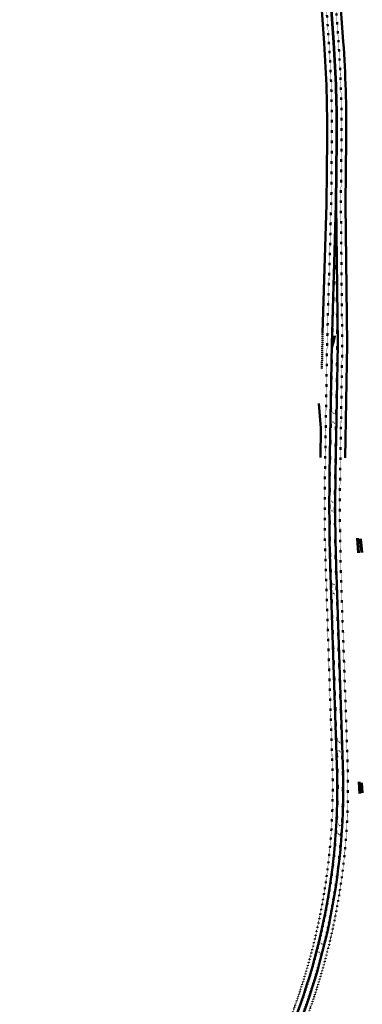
# Model space of a CAD drawing. Extents: x 386988 to 388869, y 98037 to 113648.
# Tile 5 of 8: x 387808 to 388664, y 102961 to 105423. Entities that reach past the tile are written whole.
import ezdxf

# ---------------------------------------------------------------- set-up
doc = ezdxf.new("R2010")
doc.units = 0
doc.header["$MEASUREMENT"] = 0
doc.linetypes.add('PM1', pattern=[50, 0, 12.5, -37.5])
for name, color, linetype, lineweight in [('P_PATH', 2, 'Continuous', 30), ('P_PM', 7, 'Continuous', 25), ('P_PM_4', 7, 'Continuous', 50), ('P_PM_4_Yellow', 2, 'Continuous', 50), ('P_PM_6', 7, 'Continuous', 60), ('P_PM_CenterLine_100', 2, 'PM1', 50), ('P_PM_LaneLine_40', 7, 'PM1', 50), ('P_PM_LaneLine_50', 7, 'PM1', 50), ('P_PM_Text', 7, 'Continuous', 25), ('P_RW_SectionLabel', 1, 'Continuous', 25)]:
    doc.layers.add(name, color=color, linetype=linetype, lineweight=lineweight)

# ---------------------------------------------------------------- blocks, each defined once
blk = doc.blocks.new('MAT2L')
at = {"layer": 'P_PM', "linetype": 'Continuous', "lineweight": 25}
blk.add_hatch(color=7, dxfattribs=at).paths.add_polyline_path([(2, 0), (3, 0), (3, 2.6), (3, 2.5, 0.414213), (-0.3, 5.8), (-0.2, 5.8), (-0.9, 5.8), (-0.2, 8), (-3, 5.5), (-0.2, 1.9), (-0.9, 4.2), (-0.3, 4.2, -0.414216), (2, 1.9)])
blk = doc.blocks.new('MAT2-TWLTL ARROWS')
at = {"layer": 'P_RW_SectionLabel', "rotation": 180}
blk.add_blockref('MAT2L', (0, 16), dxfattribs=at)
at = {"layer": 'P_RW_SectionLabel'}
blk.add_blockref('MAT2L', (0, -15.9), dxfattribs=at)

msp = doc.modelspace()

# ---------------------------------------------------------------- hatches: boundary and pattern name
at = {"layer": 'P_PATH'}
h = msp.add_hatch(color=256, dxfattribs=at)
h.dxf.hatch_style = 1
h.paths.add_polyline_path([(388591.8, 104631.3), (388591.2, 104611.5), (388591.2, 104606.9, 0.855678), (388591.4, 104606.8, 0.042643), (388597.2, 104631.2)], flags=17)
h.paths.add_polyline_path([(388591.8, 104631.3), (388590.8, 104631.4), (388590.2, 104611.5), (388590.2, 104606.9, 0.85753), (388592.3, 104606.5, 0.042846), (388598.2, 104631.2), (388597.2, 104631.2, -0.042643), (388591.4, 104606.8, -0.855678), (388591.2, 104606.9), (388591.2, 104611.5)])

# ---------------------------------------------------------------- linework, layer by layer
at = {"layer": 'P_PM_4', "flags": 128}
for points in [[(388621.6, 104327.4), (388626.2, 104611.2), (388622.6, 104961.4), (388624.2, 105124.2, 0.020148), (388616.7, 105367.7), (388531.5, 106564.8), (388470.1, 107483.2)], [(388565, 104639.1), (388574.6, 104961.8), (388576.2, 105124.7, 0.020148), (388568.8, 105364.3), (388458.4, 106925.8, 0.002558), (388425, 107407.9), (388422, 107422.8)]]:
    msp.add_lwpolyline(points, format="xyb", dxfattribs=at)
msp.add_lwpolyline([(388559.6, 104328.5), (388560.8, 104402), (388555.7, 104463.4)], dxfattribs=at)
at = {"layer": 'P_PM_4_Yellow', "flags": 128}
for points in [[(388421.3, 107753.5), (388446.8, 107454.4, -0.000283), (388481.7, 106927.5), (388591.9, 105366, -0.021867), (388599.7, 105124.5), (388598.2, 104961.3), (388598.2, 104961.3), (388587.8, 104611.5), (388582.5, 104288.1, 0.01262), (388584.7, 104035), (388600.9, 103558.9, -0.114456), (388458.6, 102833.6), (387968, 101740.5, 0.130445), (387846.6, 100999), (387886.2, 100592.5, -0.041233), (387890.7, 100279.3), (387831.7, 99409.5), (387829.3, 99310.7)], [(388429.9, 107754, 0.000359), (388448.7, 107454.1, 0.001528), (388508.1, 106563), (388593.1, 105366, -0.020148), (388600.6, 105124.4), (388599, 104961.3), (388602.7, 104611.3), (388597.3, 104287.8, 0.012618), (388599.6, 104035.5), (388615.8, 103559.4, -0.114453), (388472.1, 102827.6), (387981.6, 101734.4, 0.130445), (387861.3, 101000.5), (387900.9, 100594, -0.041598), (387905.5, 100278.3), (387845.6, 99395.8, -0.014424), (387837.4, 99309)]]:
    msp.add_lwpolyline(points, format="xyb", dxfattribs=at)
at = {"layer": 'P_PM_6'}
for p, q in [((388652.1, 104126.6), (388654.7, 104089.6)), ((388660.2, 104125), (388662.8, 104091)), ((388658.4, 103487.9), (388656.5, 103517.7)), ((388664.3, 103490), (388662.7, 103514.9))]:
    msp.add_line(p, q, dxfattribs=at)
at = {"layer": 'P_PM_CenterLine_100', "ltscale": 0.025, "flags": 128}
for points in [[(387832.5, 99409.4), (387891.6, 100279.3, 0.0416), (387887, 100592.6), (387847.4, 100999.1, -0.130445), (387968.8, 101740.1), (388459.3, 102833.3, 0.114453), (388601.8, 103558.9), (388585.6, 104035, -0.01262), (388583.3, 104288), (388588.7, 104611.5), (388597.5, 104906.6)], [(387845.7, 99408.9), (387904.7, 100278.4, 0.041233), (387900.1, 100593.9), (387860.5, 101000.4, -0.130445), (387980.8, 101734.7), (388471.3, 102827.9, 0.114454), (388614.9, 103559.4), (388598.7, 104035.5, -0.012619), (388596.5, 104287.8), (388601.8, 104611.3), (388598.7, 104906.6)]]:
    msp.add_lwpolyline(points, format="xyb", dxfattribs=at)
at = {"layer": 'P_PM_LaneLine_40', "ltscale": 0.024809, "flags": 128}
for points in [[(387807.5, 99315.3, -0.000713), (387820.1, 99409), (387823.6, 99460.6), (387879.2, 100280.1, 0.041233), (387874.6, 100591.4), (387835.1, 100997.9, -0.130445), (387957.5, 101745.2), (388448, 102838.4, 0.114454), (388589.4, 103558.5), (388573.2, 104034.6, -0.012516), (388570.9, 104288.2), (388576.2, 104611.8), (388586.6, 104961.6), (388588.2, 105124.6, 0.020148), (388580.8, 105365.2), (388495.6, 106562.2, -0.001711), (388444.6, 107316.7), (388411, 107760.2), (388405.7, 107848.4)], [(387831.4, 99193.2, 0.029632), (387857.2, 99394.3), (387917.1, 100277.5, 0.041238), (387912.5, 100595.1), (387872.9, 101001.6, -0.130445), (387992.1, 101729.6), (388482.7, 102822.8, 0.114418), (388627.4, 103559.8), (388611.1, 104035.9, -0.012628), (388608.9, 104287.6), (388614.2, 104611.3), (388610.6, 104961.4), (388612.2, 105124.3, 0.020148), (388604.7, 105366.9), (388519.6, 106563.9, -252.03112), (388519.6, 106563.9, -0.002486), (388449.5, 107622.4)]]:
    msp.add_lwpolyline(points, format="xyb", dxfattribs=at)
at = {"layer": 'P_PM_LaneLine_50', "ltscale": 0.005}
msp.add_line((388565, 104639.1), (388563.1, 104549.2), dxfattribs=at)
at = {"layer": 'P_PM_Text'}
msp.add_line((388598.2, 104631.2), (388590.8, 104631.4), dxfattribs=at)

# ---------------------------------------------------------------- block references
at = {"layer": 'P_PM'}
for p, rotation in [((388592.1, 104428), 359.0587396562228), ((388589.5, 104205.8), 359.0587396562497), ((388593, 103999.7), 1.665262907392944), ((388606.9, 103605.4), 2.12411263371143), ((388606.4, 103397.5), 356.3476478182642), ((388559.8, 103101.5), 345.6111352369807)]:
    msp.add_blockref('MAT2-TWLTL ARROWS', p, dxfattribs=dict(at, rotation=rotation))

doc.saveas('drawing.dxf')
